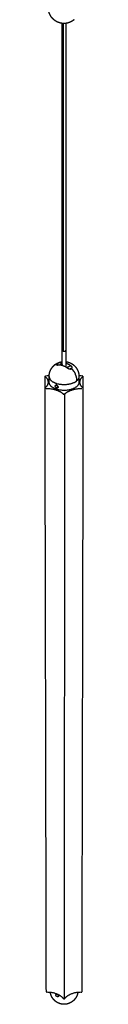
# Model space of a CAD drawing. Header units: millimetres. Extents: x -1056 to -620, y 143 to 2921.
# Tile 4 of 5: x -645 to -632, y 2169 to 2504. Entities that reach past the tile are written whole.
import ezdxf

# ---------------------------------------------------------------- set-up
doc = ezdxf.new("R2010")
doc.units = ezdxf.units.MM
doc.layers.add('Layer 01', color=7, linetype='Continuous')
doc.layers.add('Make2D$Visible$Curvas', color=7, linetype='Continuous')

msp = doc.modelspace()

# ---------------------------------------------------------------- linework, layer by layer
at = {"layer": 'Layer 01'}
msp.add_line((-638.16, 2376.69), (-638.35, 2170.79), dxfattribs=at)
at = {"layer": 'Make2D$Visible$Curvas', "color": 7, "lineweight": -3}
for points, weights, degree, knots in [([(-639.85, 2503.15), (-640.39, 2503.3), (-640.9, 2503.55), (-641.36, 2503.87), (-641.81, 2504.18), (-642.21, 2504.55), (-642.55, 2504.99), (-642.89, 2505.43), (-643.16, 2505.93), (-643.35, 2506.46), (-643.55, 2507.03), (-643.65, 2507.62), (-643.65, 2508.22)], [3999.40369472, 3999.40241451, 3999.40049663, 3999.3980139, 3999.39559795, 3999.39267677, 3999.38935507, 3999.38594845, 3999.38216329, 3999.37814203, 3999.37383475, 3999.36931759, 3999.36478544], 3, [0, 0, 0, 0, 3.683501, 3.683501, 3.683501, 7.267234, 7.267234, 7.267234, 10.943248, 10.943248, 10.943248, 14.882813, 14.882813, 14.882813, 14.882813]), ([(-634.91, 2504.22), (-634.97, 2504.17), (-635.03, 2504.12), (-635.11, 2504.06), (-635.12, 2504.05), (-635.2, 2503.99), (-635.26, 2503.94), (-635.33, 2503.9), (-635.66, 2503.66), (-636.01, 2503.47), (-636.81, 2503.15), (-637.26, 2503.03), (-637.72, 2502.97), (-637.76, 2502.97), (-637.79, 2502.97), (-637.83, 2502.96), (-638.19, 2502.92), (-638.56, 2502.92), (-639.24, 2503), (-639.55, 2503.06), (-639.85, 2503.15)], [3999.3964077, 3999.3967878, 3999.39715757, 3999.39759743, 3999.3976776, 3999.39811852, 3999.39846855, 3999.39880703, 3999.40049158, 3999.40188354, 3999.40419607, 3999.40500138, 3999.40535142, 3999.40537802, 3999.40540198, 3999.4054233, 3999.40564706, 3999.40557897, 3999.40491669, 3999.40440612, 3999.40369472], 3, [0, 0, 0, 0, 0.516755, 0.516755, 0.632879, 0.632879, 1.159794, 1.159794, 1.159794, 3.783563, 3.783563, 6.813117, 6.813117, 6.813117, 7.04308, 7.04308, 7.04308, 9.45825, 9.45825, 11.502957, 11.502957, 11.502957, 11.502957]), ([(-638.65, 2391.37), (-638.34, 2391.27), (-638.03, 2391.37), (-637.72, 2391.47), (-637.72, 2391.67)], [4150.3485518, 3594.17620231, 4150.34845132, 3594.78215903, 4151.39814983], 2, [0, 0, 0, 1.465844, 1.465844, 2.931689, 2.931689, 2.931689]), ([(-641.83, 2386.4), (-641.6, 2386.62), (-641.35, 2386.82), (-641.08, 2387), (-640.55, 2387.33), (-639.97, 2387.57), (-639.35, 2387.7), (-639.22, 2387.73), (-639.09, 2387.75), (-638.95, 2387.77)], [4163.98892241, 4164.02170839, 4164.05114972, 4164.07684596, 4164.12666085, 4164.16175443, 4164.18035041, 4164.18436176, 4164.18759527, 4164.19004442], 3, [0, 0, 0, 0, 2.197596, 2.197596, 2.197596, 6.46678, 6.46678, 6.46678, 7.385581, 7.385581, 7.385581, 7.385581]), ([(-640.4, 2387.3), (-640.33, 2387.33), (-640.25, 2387.37), (-640.13, 2387.42), (-640.07, 2387.44), (-639.97, 2387.47), (-639.92, 2387.48), (-639.82, 2387.51), (-639.77, 2387.52), (-639.67, 2387.54), (-639.63, 2387.55), (-639.59, 2387.55)], [4162.36133597, 4162.41856516, 4162.45001649, 4162.45975125, 4162.45208722, 4162.41512462, 4162.38609857, 4162.30794555, 4162.25844562, 4162.14267427, 4162.0761609, 4162.00088782], 3, [-2.057044, -2.057044, -2.057044, -2.057044, -1.502279, -1.502279, -1.12671, -1.12671, -0.75114, -0.75114, -0.37557, -0.37557, 0, 0, 0, 0]), ([(-636.79, 2387.56), (-636.3, 2387.41), (-635.84, 2387.18), (-635.42, 2386.89), (-635.01, 2386.6), (-634.64, 2386.25), (-634.33, 2385.85), (-634.17, 2385.64), (-634.03, 2385.43), (-633.77, 2384.96), (-633.66, 2384.71), (-633.57, 2384.46), (-633.47, 2384.19), (-633.39, 2383.91), (-633.29, 2383.32), (-633.26, 2383.02), (-633.26, 2382.71)], [4164.1607138, 4164.13795471, 4164.10450894, 4164.06151406, 4164.0191335, 4163.96794786, 4163.90964274, 4163.87957021, 4163.84773473, 4163.77955741, 4163.74318536, 4163.70565308, 4163.66595962, 4163.62510826, 4163.53957086, 4163.49497324, 4163.45028741], 3, [0, 0, 0, 0, 3.484293, 3.484293, 3.484293, 6.918501, 6.918501, 6.918501, 8.687547, 8.687547, 10.538519, 10.538519, 10.538519, 12.496494, 12.496494, 14.567628, 14.567628, 14.567628, 14.567628]), ([(-643.4, 2382.71), (-643.4, 2383.14), (-643.35, 2383.56), (-643.25, 2383.98), (-643.17, 2384.29), (-643.06, 2384.6), (-642.92, 2384.89), (-642.79, 2385.17), (-642.63, 2385.43), (-642.27, 2385.93), (-642.06, 2386.18), (-641.83, 2386.4)], [4163.44890363, 4163.51130169, 4163.57346395, 4163.63393075, 4163.680116, 4163.72506473, 4163.76816049, 4163.80844552, 4163.84695043, 4163.92123699, 4163.95662959, 4163.98892241], 3, [0, 0, 0, 0, 2.893714, 2.893714, 2.893714, 5.102086, 5.102086, 5.102086, 7.166117, 7.166117, 9.330501, 9.330501, 9.330501, 9.330501]), ([(-640.96, 2386.66), (-640.97, 2386.67), (-640.98, 2386.69), (-640.99, 2386.72), (-640.99, 2386.74), (-640.98, 2386.79), (-640.97, 2386.81), (-640.94, 2386.86), (-640.92, 2386.89), (-640.89, 2386.92)], [4159.90562866, 4159.99619826, 4160.08684414, 4160.29608209, 4160.41598447, 4160.64993498, 4160.76229013, 4160.97753689, 4161.08106072, 4161.17579512], 3, [-1.415131, -1.415131, -1.415131, -1.415131, -1.127515, -1.127515, -0.751676, -0.751676, -0.375838, -0.375838, 0, 0, 0, 0]), ([(-640.58, 2386.6), (-640.67, 2386.59), (-640.74, 2386.59), (-640.87, 2386.61), (-640.92, 2386.63), (-640.96, 2386.66), (-640.96, 2386.66), (-640.96, 2386.66)], [4158.62588782, 4158.7766884, 4158.95457832, 4159.36447701, 4159.58573401, 4159.85007452, 4159.877848, 4159.90562866], 3, [0, 0, 0, 0, 0.751676, 0.751676, 1.503353, 1.503353, 1.591574, 1.591574, 1.591574, 1.591574]), ([(-640.69, 2387.11), (-640.66, 2387.13), (-640.63, 2387.16), (-640.55, 2387.21), (-640.51, 2387.23), (-640.44, 2387.27), (-640.42, 2387.28), (-640.4, 2387.3)], [4161.85079512, 4161.94518844, 4162.02882677, 4162.1759313, 4162.23975667, 4162.31759004, 4162.34107801, 4162.36133597], 3, [0, 0, 0, 0, 0.3755699, 0.3755699, 0.7511397, 0.7511397, 0.947515, 0.947515, 0.947515, 0.947515]), ([(-639.89, 2386.61), (-639.88, 2386.62), (-639.86, 2386.63), (-639.79, 2386.67), (-639.74, 2386.71), (-639.63, 2386.79), (-639.58, 2386.83), (-639.54, 2386.88)], [4162.27004076, 4162.28945782, 4162.30727705, 4162.37477895, 4162.40986353, 4162.44325147, 4162.44193629, 4162.42205996], 3, [-1.035854, -1.035854, -1.035854, -1.035854, -0.895616, -0.895616, -0.447808, -0.447808, 0, 0, 0, 0]), ([(-636.42, 2385.21), (-636.44, 2385.22), (-636.46, 2385.22), (-636.53, 2385.23), (-636.59, 2385.24), (-636.69, 2385.27), (-636.74, 2385.29), (-636.84, 2385.33), (-636.89, 2385.36), (-636.97, 2385.4), (-637, 2385.42), (-637.03, 2385.44)], [4154.81846674, 4154.7982518, 4154.77943418, 4154.72050297, 4154.68662566, 4154.63629721, 4154.61963238, 4154.60265013, 4154.60250461, 4154.61557687, 4154.62383038, 4154.63531538], 3, [-1.658947, -1.658947, -1.658947, -1.658947, -1.502279, -1.502279, -1.12671, -1.12671, -0.75114, -0.75114, -0.37557, -0.37557, -0.138592, -0.138592, -0.138592, -0.138592]), ([(-636.11, 2385.25), (-636.14, 2385.24), (-636.16, 2385.23), (-636.26, 2385.21), (-636.34, 2385.21), (-636.42, 2385.21)], [4155.24747465, 4155.19762862, 4155.14977407, 4154.99199546, 4154.8951718, 4154.81846674], 3, [0.5150291, 0.5150291, 0.5150291, 0.5150291, 0.7511397, 0.7511397, 1.3456117, 1.3456117, 1.3456117, 1.3456117]), ([(-635.97, 2385.34), (-636, 2385.31), (-636.03, 2385.29), (-636.08, 2385.26), (-636.1, 2385.26), (-636.11, 2385.25)], [4155.59790329, 4155.50680608, 4155.42014423, 4155.30705381, 4155.27691838, 4155.24747767], 3, [0, 0, 0, 0, 0.3755699, 0.3755699, 0.5150244, 0.5150244, 0.5150244, 0.5150244]), ([(-636.08, 2386.43), (-636, 2386.37), (-635.92, 2386.29), (-635.81, 2386.16), (-635.77, 2386.1), (-635.74, 2386.05)], [4158.03378863, 4157.98528435, 4157.90701988, 4157.72348541, 4157.63711975, 4157.53853631], 3, [-3.006706, -3.006706, -3.006706, -3.006706, -2.255029, -2.255029, -1.739729, -1.739729, -1.739729, -1.739729]), ([(-635.74, 2386.05), (-635.73, 2386.02), (-635.72, 2385.99), (-635.69, 2385.92), (-635.68, 2385.88), (-635.67, 2385.8), (-635.67, 2385.76), (-635.68, 2385.69), (-635.69, 2385.65), (-635.72, 2385.59), (-635.74, 2385.56), (-635.77, 2385.53)], [4157.53853631, 4157.4933147, 4157.44552223, 4157.31495641, 4157.23059099, 4157.05320287, 4156.95913569, 4156.76602809, 4156.66849181, 4156.47131251, 4156.37094201, 4156.27290329], 3, [1.266977, 1.266977, 1.266977, 1.266977, 1.503353, 1.503353, 1.879191, 1.879191, 2.255029, 2.255029, 2.630868, 2.630868, 3.006706, 3.006706, 3.006706, 3.006706]), ([(-644.79, 2382.77), (-644.79, 2382.82), (-644.73, 2382.86), (-644.66, 2382.9), (-644.57, 2382.9)], [4173.0977258, 3853.89055387, 4173.40511229, 3854.12600885, 4173.53259632], 2, [0.2596542, 0.2596542, 0.2596542, 0.6534259, 0.6534259, 1.0471976, 1.0471976, 1.0471976]), ([(-633.26, 2380.79), (-633.27, 2380.03), (-633.94, 2379.38), (-636.47, 2376.93), (-640.87, 2378.35)], [3619.15602857, 3749.92557282, 4161.12795028, 2936.26299504, 4157.48259635], 2, [11.938797, 11.938797, 11.938797, 18.064158, 18.064158, 36.128316, 36.128316, 36.128316]), ([(-640.87, 2378.8), (-640.93, 2378.82), (-641, 2378.86), (-641.11, 2378.94), (-641.16, 2379), (-641.24, 2379.11), (-641.28, 2379.18), (-641.32, 2379.31), (-641.33, 2379.37), (-641.33, 2379.47), (-641.33, 2379.5), (-641.32, 2379.53)], [4156.85759635, 4156.9282572, 4156.98587694, 4157.06326508, 4157.08377308, 4157.08180587, 4157.05945784, 4156.97212924, 4156.90797485, 4156.77593233, 4156.72089432, 4156.66156047], 3, [0, 0, 0, 0, 0.494393, 0.494393, 0.988786, 0.988786, 1.483179, 1.483179, 1.977572, 1.977572, 2.274065, 2.274065, 2.274065, 2.274065]), ([(-641.32, 2379.53), (-641.32, 2379.56), (-641.31, 2379.58), (-641.29, 2379.62), (-641.27, 2379.65), (-641.24, 2379.67)], [4156.66156047, 4156.62195696, 4156.5804396, 4156.46872498, 4156.39659176, 4156.32370792], 3, [-1.6810791, -1.6810791, -1.6810791, -1.6810791, -1.4831791, -1.4831791, -1.1676743, -1.1676743, -1.1676743, -1.1676743]), ([(-641.24, 2379.67), (-641.23, 2379.68), (-641.22, 2379.7), (-641.2, 2379.71), (-641.19, 2379.71), (-641.18, 2379.72)], [4156.32370792, 4156.28238351, 4156.24081779, 4156.18156456, 4156.16363532, 4156.14576707], 3, [-1.1676743, -1.1676743, -1.1676743, -1.1676743, -0.9887861, -0.9887861, -0.9110812, -0.9110812, -0.9110812, -0.9110812]), ([(-641.18, 2379.72), (-641.14, 2379.74), (-641.1, 2379.75), (-641, 2379.75), (-640.94, 2379.74), (-640.87, 2379.72)], [4156.14576707, 4156.04994952, 4155.95588589, 4155.76969691, 4155.67916174, 4155.60759635], 3, [3.0440631, 3.0440631, 3.0440631, 3.0440631, 3.4607513, 3.4607513, 3.9551444, 3.9551444, 3.9551444, 3.9551444]), ([(-640.87, 2379.72), (-640.81, 2379.7), (-640.75, 2379.67), (-640.63, 2379.59), (-640.57, 2379.54), (-640.49, 2379.45), (-640.46, 2379.4), (-640.44, 2379.36)], [4155.60759635, 4155.53601406, 4155.48482209, 4155.42597882, 4155.4190539, 4155.44434905, 4155.46762835, 4155.50122042], 3, [0, 0, 0, 0, 0.493806, 0.493806, 0.987612, 0.987612, 1.361048, 1.361048, 1.361048, 1.361048]), ([(-640.4, 2379.26), (-640.39, 2379.21), (-640.38, 2379.17), (-640.38, 2379.09), (-640.38, 2379.07), (-640.39, 2379.01), (-640.4, 2378.98), (-640.44, 2378.91), (-640.48, 2378.87), (-640.57, 2378.81), (-640.63, 2378.79), (-640.72, 2378.78), (-640.75, 2378.78), (-640.81, 2378.79), (-640.84, 2378.79), (-640.87, 2378.8)], [4155.58399995, 4155.62921525, 4155.68287478, 4155.78299289, 4155.82728967, 4155.91873929, 4155.96606687, 4156.11322132, 4156.21508196, 4156.41934053, 4156.51811568, 4156.6563922, 4156.70008958, 4156.78294365, 4156.82225758, 4156.85759635], 3, [1.616076, 1.616076, 1.616076, 1.616076, 1.975223, 1.975223, 2.222126, 2.222126, 2.469029, 2.469029, 2.962835, 2.962835, 3.456641, 3.456641, 3.703544, 3.703544, 3.950447, 3.950447, 3.950447, 3.950447]), ([(-640.44, 2379.36), (-640.43, 2379.34), (-640.42, 2379.33), (-640.41, 2379.29), (-640.4, 2379.28), (-640.4, 2379.26)], [4155.50122042, 4155.51204812, 4155.52394728, 4155.55128106, 4155.56704696, 4155.58399995], 3, [-2.5893988, -2.5893988, -2.5893988, -2.5893988, -2.4690293, -2.4690293, -2.3343709, -2.3343709, -2.3343709, -2.3343709]), ([(-638.16, 2376.69), (-638.23, 2376.63), (-638.35, 2376.63), (-638.48, 2376.63), (-638.55, 2376.69)], [4151.68211537, 3595.27468035, 4151.46560902, 3595.27468035, 4151.68211537], 2, [0, 0, 0, 0.523599, 0.523599, 1.047198, 1.047198, 1.047198]), ([(-639.98, 2169.22), (-640.02, 2169.24), (-640.06, 2169.26), (-640.1, 2169.27), (-640.45, 2169.42), (-640.79, 2169.61), (-641.44, 2170.09), (-641.75, 2170.39), (-642.02, 2170.73), (-642.19, 2170.95), (-642.35, 2171.19), (-642.48, 2171.44), (-642.58, 2171.62), (-642.66, 2171.8), (-642.73, 2171.99), (-642.83, 2172.25), (-642.91, 2172.52), (-642.97, 2172.85), (-642.98, 2172.89), (-642.99, 2172.94)], [4466.73343798, 4466.74021496, 4466.74725253, 4466.75454845, 4466.81535519, 4466.89389074, 4467.09605595, 4467.22342717, 4467.36710439, 4467.46068245, 4467.56068797, 4467.66593844, 4467.74172596, 4467.82004607, 4467.90041838, 4468.01023499, 4468.12354797, 4468.25950034, 4468.2799866, 4468.30052006], 3, [0, 0, 0, 0, 0.330586, 0.330586, 0.330586, 3.090463, 3.090463, 6.228185, 6.228185, 6.228185, 8.270402, 8.270402, 8.270402, 9.740001, 9.740001, 9.740001, 11.748608, 11.748608, 12.103862, 12.103862, 12.103862, 12.103862]), ([(-633.66, 2172.95), (-633.68, 2172.87), (-633.69, 2172.78), (-633.71, 2172.7), (-633.8, 2172.26), (-633.96, 2171.83), (-634.17, 2171.44), (-634.34, 2171.11), (-634.55, 2170.8), (-634.8, 2170.53)], [4468.3035511, 4468.26866332, 4468.2339124, 4468.19933455, 4468.01310421, 4467.83353212, 4467.66594014, 4467.52837493, 4467.3998927, 4467.28307603], 3, [1.843048, 1.843048, 1.843048, 1.843048, 2.446906, 2.446906, 2.446906, 5.701486, 5.701486, 5.701486, 8.371828, 8.371828, 8.371828, 8.371828]), ([(-640.69, 2171.52), (-640.75, 2171.54), (-640.81, 2171.57), (-640.91, 2171.66), (-640.96, 2171.71), (-641.04, 2171.82), (-641.07, 2171.87), (-641.11, 2171.99), (-641.12, 2172.05), (-641.12, 2172.15), (-641.11, 2172.2), (-641.08, 2172.25), (-641.07, 2172.27), (-641.06, 2172.28)], [4459.28310043, 4459.35376128, 4459.41138101, 4459.48876916, 4459.50927715, 4459.50730994, 4459.48496192, 4459.39763331, 4459.33347893, 4459.16839599, 4459.07045925, 4458.92352588, 4458.88302638, 4458.84189733], 3, [0, 0, 0, 0, 0.494393, 0.494393, 0.988786, 0.988786, 1.483179, 1.483179, 1.977572, 1.977572, 2.471965, 2.471965, 2.652831, 2.652831, 2.652831, 2.652831]), ([(-641.06, 2172.28), (-641.05, 2172.3), (-641.03, 2172.31), (-640.96, 2172.35), (-640.91, 2172.35), (-640.81, 2172.35), (-640.75, 2172.34), (-640.69, 2172.32)], [4458.84189733, 4458.77060107, 4458.69741308, 4458.51084576, 4458.39726976, 4458.19520098, 4458.10466581, 4458.03310043], 3, [2.652831, 2.652831, 2.652831, 2.652831, 2.966358, 2.966358, 3.460751, 3.460751, 3.955144, 3.955144, 3.955144, 3.955144]), ([(-640.69, 2172.32), (-640.63, 2172.29), (-640.57, 2172.26), (-640.46, 2172.18), (-640.41, 2172.14), (-640.33, 2172.04), (-640.29, 2171.98), (-640.25, 2171.87), (-640.23, 2171.82), (-640.23, 2171.74), (-640.24, 2171.71), (-640.25, 2171.66), (-640.26, 2171.64), (-640.28, 2171.61), (-640.29, 2171.59), (-640.3, 2171.58)], [4458.03310043, 4457.96151814, 4457.91032616, 4457.8514829, 4457.84455798, 4457.87336398, 4457.9094266, 4458.0152784, 4458.0861336, 4458.20849696, 4458.25279374, 4458.34424336, 4458.39157095, 4458.47636913, 4458.51261476, 4458.5491905], 3, [0, 0, 0, 0, 0.493806, 0.493806, 0.987612, 0.987612, 1.481418, 1.481418, 1.975223, 1.975223, 2.222126, 2.222126, 2.469029, 2.469029, 2.648962, 2.648962, 2.648962, 2.648962]), ([(-640.3, 2171.58), (-640.32, 2171.56), (-640.34, 2171.54), (-640.41, 2171.5), (-640.46, 2171.49), (-640.55, 2171.48), (-640.58, 2171.49), (-640.63, 2171.5), (-640.66, 2171.51), (-640.69, 2171.52)], [4458.5491905, 4458.61299291, 4458.67779985, 4458.84484461, 4458.94361976, 4459.08189627, 4459.12559366, 4459.20844773, 4459.24776166, 4459.28310043], 3, [2.648962, 2.648962, 2.648962, 2.648962, 2.962835, 2.962835, 3.456641, 3.456641, 3.703544, 3.703544, 3.950447, 3.950447, 3.950447, 3.950447]), ([(-634.8, 2170.53), (-634.98, 2170.32), (-635.18, 2170.13), (-635.64, 2169.76), (-635.91, 2169.59), (-636.19, 2169.44), (-636.19, 2169.44), (-636.19, 2169.44), (-636.26, 2169.4), (-636.33, 2169.37), (-636.46, 2169.31), (-636.52, 2169.28), (-636.66, 2169.23), (-636.73, 2169.2), (-636.8, 2169.18), (-637.32, 2169), (-637.88, 2168.91), (-638.44, 2168.92), (-638.68, 2168.93), (-638.93, 2168.95), (-639.44, 2169.05), (-639.71, 2169.12), (-639.98, 2169.22)], [4467.28307603, 4467.19559135, 4467.11503051, 4466.95877614, 4466.88599499, 4466.82504537, 4466.82422397, 4466.82340475, 4466.8088849, 4466.79579849, 4466.77074154, 4466.75878639, 4466.73592564, 4466.72505093, 4466.71486712, 4466.63736355, 4466.60062003, 4466.6064207, 4466.60895093, 4466.6195642, 4466.65956647, 4466.69144307, 4466.73343798], 3, [0, 0, 0, 0, 1.99977, 1.99977, 4.296845, 4.296845, 4.296845, 4.327776, 4.327776, 4.846529, 4.846529, 5.370941, 5.370941, 5.907026, 5.907026, 5.907026, 9.999279, 9.999279, 9.999279, 11.781985, 11.781985, 13.831031, 13.831031, 13.831031, 13.831031]), ([(-638.52, 2170.86), (-638.46, 2170.79), (-638.35, 2170.79), (-638.23, 2170.79), (-638.17, 2170.86)], [4451.68211537, 3855.08230148, 4451.46560902, 3855.08230148, 4451.68211537], 2, [0, 0, 0, 0.523599, 0.523599, 1.047198, 1.047198, 1.047198])]:
    msp.add_rational_spline(points, weights, degree=degree, knots=knots, dxfattribs=at)
for points, weights, degree in [([(-638.95, 2391.67), (-638.98, 2502.97)], [3604.63073673, 3478.49383376], 1), ([(-638.66, 2502.94), (-638.66, 2464.86), (-638.65, 2427.68), (-638.65, 2391.37)], [4004.76413892, 4053.29227654, 4101.82041417, 4150.3485518], 3), ([(-637.7, 2502.98), (-637.72, 2391.67)], [3478.85605725, 3605.01366306], 1), ([(-638.65, 2391.37), (-638.95, 2391.47), (-638.95, 2391.67)], [4150.3485518, 3349.99707993, 3604.63145682], 2), ([(-638.95, 2386.44), (-638.95, 2391.67)], [3610.7886262, 3604.6307367], 1), ([(-637.72, 2391.67), (-637.72, 2385.9)], [3605.01366302, 3611.80203036], 1), ([(-639.59, 2387.55), (-639.28, 2387.59), (-638.95, 2387.57)], [4162.00088782, 4093.68543206, 4051.04574668], 2), ([(-639.59, 2387.55), (-638.95, 2386.84)], [4162.00088782, 4161.97862269], 1), ([(-637.72, 2387.77), (-637.4, 2387.73), (-637.09, 2387.66), (-636.79, 2387.56)], [4164.19034467, 4164.18474608, 4164.1748288, 4164.1607138], 3), ([(-640.79, 2387.02), (-641.4, 2386.82), (-641.83, 2386.4)], [4161.51338957, 4106.71277477, 4163.98892241], 2), ([(-640.96, 2386.66), (-640.96, 2386.66)], [3551.0572689, 3551.05728892], 1), ([(-640.79, 2387.02), (-640.84, 2386.97), (-640.89, 2386.92)], [4161.51338957, 4160.48304187, 4161.17579512], 2), ([(-640.89, 2386.92), (-640.61, 2386.6)], [4161.17579512, 4161.16577648], 1), ([(-640.79, 2387.02), (-640.75, 2387.06), (-640.69, 2387.11)], [4161.51338957, 4160.82061176, 4161.85079512], 2), ([(-640.26, 2386.62), (-640.69, 2387.11)], [4161.83554073, 4161.85079512], 1), ([(-637.08, 2385.48), (-638.83, 2386.79), (-640.58, 2386.6)], [4154.65878863, 3797.37781829, 4158.62588782], 2), ([(-638.95, 2386.78), (-639.15, 2386.83), (-639.34, 2386.87), (-639.54, 2386.88)], [4123.96062048, 4044.54876035, 4057.36924018, 4162.42205996], 3), ([(-637.72, 2387.31), (-636.86, 2387.02), (-636.08, 2386.43)], [3980.85945811, 3990.77845884, 4158.03378863], 2), ([(-637.47, 2385.75), (-636.08, 2386.43)], [4161.13416176, 4158.03378863], 1), ([(-637.03, 2385.44), (-637.04, 2385.45), (-637.06, 2385.47), (-637.08, 2385.48)], [4154.63531538, 4154.64203217, 4154.64985424, 4154.65878863], 3), ([(-636.26, 2385.29), (-636.42, 2385.21)], [4157.37097349, 4157.72169126], 1), ([(-635.77, 2385.53), (-636.26, 2385.29)], [4156.27290329, 4157.37097411], 1), ([(-636.2, 2385.23), (-635.97, 2385.34)], [4156.12321926, 4155.59790329], 1), ([(-636.14, 2385.26), (-636.12, 2385.26), (-636.11, 2385.25)], [4051.97337673, 4055.94542845, 4059.94967794], 2), ([(-636.07, 2385.27), (-636.11, 2385.25)], [3852.01170922, 3852.08713874], 1), ([(-636.11, 2385.25), (-636.11, 2385.25), (-636.11, 2385.25)], [4060.87635539, 4060.41304902, 4059.95017288], 2), ([(-635.87, 2385.44), (-635.92, 2385.39), (-635.97, 2385.34)], [4155.92942203, 4154.90023038, 4155.59790329], 2), ([(-635.77, 2385.53), (-635.82, 2385.49), (-635.87, 2385.44)], [4156.27290329, 4155.23780027, 4155.92942203], 2), ([(-635.87, 2385.44), (-635.68, 2385.25), (-635.5, 2385.06)], [4155.92942203, 4103.03079983, 4061.69880839], 2), ([(-635.5, 2385.06), (-635.5, 2385.06), (-635.5, 2385.06)], [4061.69826898, 4061.69832697, 4061.69838496], 2), ([(-635.5, 2385.06), (-634.92, 2384.4), (-634.54, 2383.65)], [4061.69826898, 3929.92493491, 3915.7200705], 2), ([(-644.76, 2382.71), (-644.79, 2382.74), (-644.79, 2382.77)], [4172.88307726, 4033.09943152, 4173.0977258], 2), ([(-644.78, 2378.83), (-644.79, 2382.77)], [3626.34246722, 3621.66967353], 1), ([(-644.76, 2382.71), (-644.66, 2382.61)], [4172.88307726, 4172.52778685], 1), ([(-643.78, 2380.79), (-643.78, 2379.79), (-644.68, 2378.93)], [4166.07980216, 4018.77335073, 4159.53740579], 2), ([(-644.66, 2382.61), (-643.78, 2381.77), (-643.78, 2380.79)], [4172.52778685, 4029.41591775, 4166.07980216], 2), ([(-643.4, 2382.94), (-643.88, 2382.9), (-644.36, 2382.9)], [4035.77412936, 4092.9818176, 4173.53259632], 2), ([(-643.4, 2380.79), (-643.4, 2382.71)], [3615.99951997, 3613.72111614], 1), ([(-643.4, 2382.71), (-643.4, 2381.62), (-642.08, 2380.82)], [4163.44890363, 3770.12321573, 3925.81166499], 2), ([(-640.87, 2378.35), (-643.4, 2379.16), (-643.4, 2380.79)], [4157.48259635, 3359.95974802, 3615.99976559], 2), ([(-640.87, 2380.28), (-641.55, 2380.49), (-642.08, 2380.82)], [4154.85759635, 3991.48691695, 3925.81166499], 2), ([(-634.91, 2380.64), (-634.74, 2380.72), (-634.59, 2380.82)], [3758.29970726, 3799.95341995, 3849.76210581], 2), ([(-634.59, 2380.82), (-634.21, 2381.04), (-633.94, 2381.31)], [3849.85403491, 3977.43479171, 4158.50295028], 2), ([(-634.59, 2380.82), (-634.59, 2380.82), (-634.59, 2380.82)], [3849.85403491, 3849.80806688, 3849.76210581], 2), ([(-634.28, 2383.06), (-634.39, 2383.36), (-634.54, 2383.65)], [3922.39958831, 3910.20784496, 3915.7200705], 2), ([(-633.94, 2381.31), (-633.93, 2382.16), (-634.28, 2383.06)], [4158.50295028, 3959.31151483, 3922.39970064], 2), ([(-633.26, 2382.71), (-633.26, 2381.96), (-633.94, 2381.31)], [4163.45028741, 4020.76472648, 4158.50295028], 2), ([(-632.35, 2382.9), (-632.81, 2382.9), (-633.27, 2382.93)], [4173.53259632, 4135.37222428, 4117.81698573], 2), ([(-633.26, 2382.71), (-633.26, 2380.79)], [3616.87575534, 3619.15614654], 1), ([(-632.92, 2380.79), (-632.92, 2381.77), (-632.05, 2382.61)], [4166.07762294, 4029.32502301, 4172.52778685], 2), ([(-632.03, 2378.93), (-632.93, 2379.79), (-632.92, 2380.79)], [4159.53740579, 4018.86333876, 4166.07762294], 2), ([(-632.03, 2382.88), (-632.08, 2382.9), (-632.14, 2382.9)], [4173.47458362, 4031.32292165, 4173.53259632], 2), ([(-631.95, 2382.71), (-632.05, 2382.61)], [4172.88307726, 4172.52778685], 1), ([(-632.03, 2382.88), (-631.92, 2382.84), (-631.92, 2382.77)], [4173.47458362, 3609.91678931, 4173.09779827], 2), ([(-631.92, 2382.77), (-631.92, 2382.74), (-631.95, 2382.71)], [4173.09779827, 4033.0097923, 4172.88307726], 2), ([(-631.92, 2382.77), (-631.92, 2378.83)], [3625.68226302, 3630.36161214], 1), ([(-644.81, 2378.77), (-644.81, 2378.8), (-644.78, 2378.83)], [4158.96374245, 4015.03408233, 4159.18211537], 2), ([(-644.37, 2173.13), (-644.81, 2378.77)], [3869.75157065, 3609.39388706], 1), ([(-644.59, 2378.64), (-644.81, 2378.64), (-644.81, 2378.77)], [4158.53259632, 2946.85760089, 4158.96374245], 2), ([(-644.78, 2378.83), (-644.68, 2378.93)], [4159.18211537, 4159.53740579], 1), ([(-644.38, 2378.64), (-640.56, 2378.64), (-638.65, 2376.79)], [4158.53259632, 3601.39487088, 4152.03740579], 2), ([(-640.87, 2379.72), (-640.87, 2380.28)], [4155.60759635, 4154.85759635], 1), ([(-640.87, 2380.28), (-640.66, 2380.21), (-640.43, 2380.15)], [4154.85759635, 4072.03087354, 4000.46312437], 2), ([(-640.87, 2378.8), (-640.4, 2379.26)], [4156.85759635, 4158.45715532], 1), ([(-640.87, 2378.35), (-640.87, 2378.8)], [4157.48259635, 4156.85759635], 1), ([(-640.48, 2378.88), (-640.48, 2378.87)], [3565.81528863, 3565.80893424], 1), ([(-634.91, 2380.64), (-637.38, 2379.38), (-640.43, 2380.15)], [3758.29970726, 3234.43475061, 4000.46312437], 2), ([(-638.06, 2376.79), (-636.15, 2378.64), (-632.32, 2378.64)], [4152.03740579, 3601.39487088, 4158.53259632], 2), ([(-631.89, 2378.77), (-632.32, 2173.13)], [3613.41173034, 3874.05922987], 1), ([(-631.89, 2378.77), (-631.89, 2378.64), (-632.11, 2378.64)], [4158.96381526, 2946.61089258, 4158.53259632], 2), ([(-631.92, 2378.83), (-632.03, 2378.93)], [4159.18211537, 4159.53740579], 1), ([(-631.92, 2378.83), (-631.89, 2378.8), (-631.89, 2378.77)], [4159.18211537, 4015.12533348, 4158.96381526], 2), ([(-638.65, 2376.79), (-638.55, 2376.69)], [4152.03740579, 4151.68211537], 1), ([(-638.06, 2376.79), (-638.16, 2376.69)], [4152.03740579, 4151.68211537], 1), ([(-644.37, 2173.13), (-644.37, 2173), (-644.16, 2173)], [4458.96374245, 3159.44635901, 4458.53259632], 2), ([(-638.62, 2170.97), (-640.4, 2173), (-643.97, 2173)], [4452.03740579, 3861.20249201, 4458.53259632], 2), ([(-632.72, 2173), (-636.29, 2173), (-638.07, 2170.97)], [4458.53259632, 3861.20249201, 4452.03740579], 2), ([(-632.53, 2173), (-632.32, 2173), (-632.32, 2173.13)], [4458.53259632, 3159.18185296, 4458.96381526], 2), ([(-640.3, 2171.58), (-640.3, 2171.58)], [3865.71065846, 3865.70543571], 1), ([(-638.52, 2170.86), (-638.62, 2170.97)], [4451.68211537, 4452.03740579], 1), ([(-638.17, 2170.86), (-638.07, 2170.97)], [4451.68211537, 4452.03740579], 1)]:
    msp.add_rational_spline(points, weights, degree=degree, dxfattribs=at)

doc.saveas('drawing.dxf')
